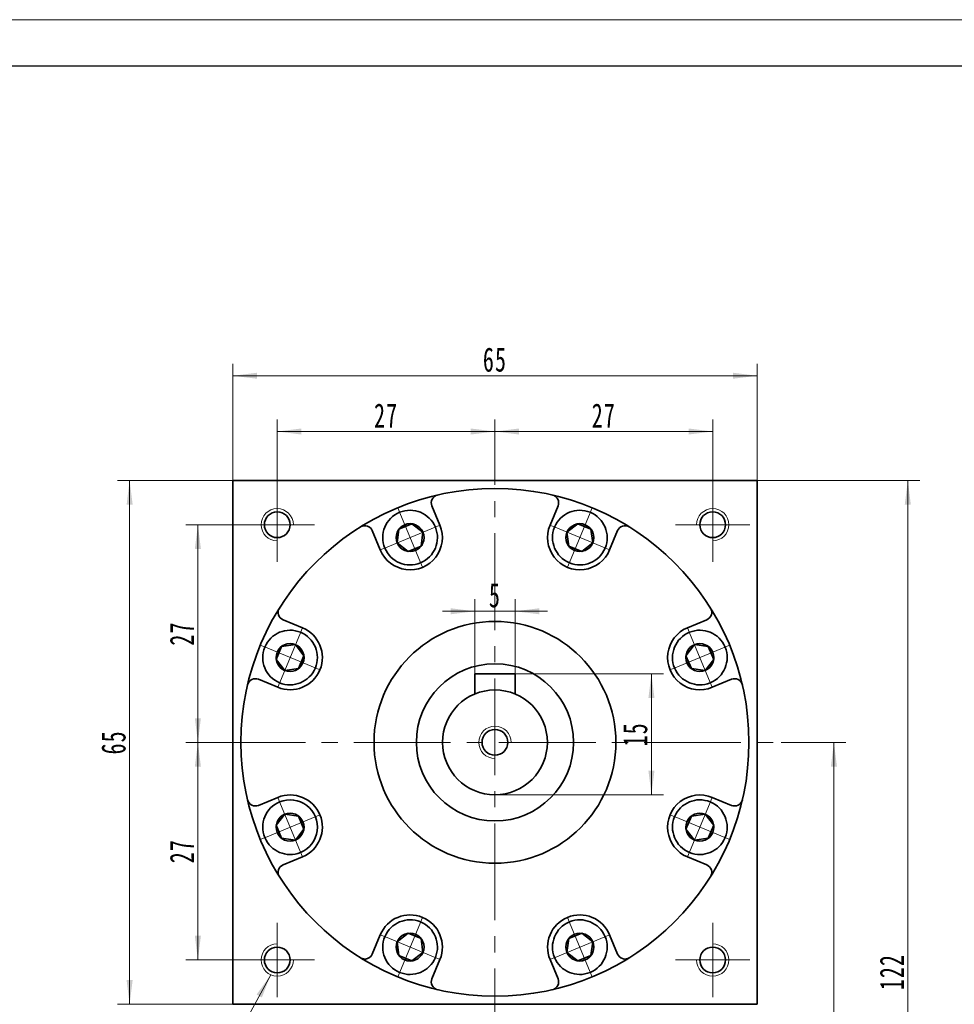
# Model space of a CAD drawing. Header units: millimetres. Extents: x -35 to 448, y -8 to 334.
# Tile 4 of 4: x 216 to 332, y 211 to 334. Entities that reach past the tile are written whole.
import ezdxf

# ---------------------------------------------------------------- set-up
doc = ezdxf.new("R2010")
doc.units = ezdxf.units.MM
doc.set_wipeout_variables(frame=1)
doc.linetypes.add('点画线', pattern=[18, 12, -2, 2, -2])
doc.layers.get('0').update_dxf_attribs({"lineweight": 35})
for name, color, linetype, lineweight in [('中心线层', 1, '点画线', 18), ('图框_外框线', 7, 'Continuous', 18), ('尺寸线层', 3, 'Continuous', 18), ('粗实线层', 7, 'Continuous', 35)]:
    doc.layers.add(name, color=color, linetype=linetype, lineweight=lineweight)
doc.styles.add('标准', font='txt', dxfattribs={"width": 0.667})
doc.dimstyles.new('a4-1-1', dxfattribs={"dimtxt": 3, "dimasz": 3, "dimexe": 1.5, "dimexo": 0, "dimgap": 0.5, "dimtad": 1, "dimdec": 3, "dimdsep": 46, "dimtxsty": '标准', "dimblk": '_CAXARROW', "dimcen": 0, "dimdle": 4, "dimazin": 2, "dimtfac": 0.707107, "dimtdec": 3, "dimtix": 1, "dimtmove": 2, "dimatfit": 3, "dimfxl": 1, "dimfrac": 2, "dimtolj": 1, "dimtzin": 0, "dimarcsym": 1})

# ---------------------------------------------------------------- blocks, each defined once
blk = doc.blocks.new('*X16')
at = {"layer": '尺寸线层', "linetype": 'Continuous', "transparency": 16777216}
for points in [[(248.36, 282.49), (251.36, 282.86), (251.36, 282.11)], [(275.36, 282.49), (272.36, 282.86), (272.36, 282.11)]]:
    blk.add_hatch(color=0, dxfattribs=at).paths.add_polyline_path(points, flags=0)
at = {"layer": '尺寸线层', "color": 0, "linetype": 'Continuous', "transparency": 16777216}
for p, q in [((248.36, 275.52), (248.36, 283.99)), ((275.36, 279.19), (275.36, 283.99)), ((248.36, 282.49), (275.36, 282.49))]:
    blk.add_line(p, q, dxfattribs=at)
at = {"layer": '尺寸线层', "color": 0, "transparency": 16777216, "insert": (261.86, 284.47), "char_height": 3, "width": 6, "attachment_point": 5, "line_spacing_factor": 1.15057, "style": '标准'}
blk.add_mtext('\\T1.1;27', dxfattribs=at)
blk = doc.blocks.new('_CAXARROW')
blk.add_hatch(color=0).paths.add_polyline_path([(0, 0), (-1, 0.125), (-1, -0.125)], flags=0)
blk = doc.blocks.new('*X17')
at = {"layer": '尺寸线层', "linetype": 'Continuous', "transparency": 16777216}
for points in [[(275.36, 282.49), (278.36, 282.86), (278.36, 282.11)], [(302.36, 282.49), (299.36, 282.86), (299.36, 282.11)]]:
    blk.add_hatch(color=0, dxfattribs=at).paths.add_polyline_path(points, flags=0)
at = {"layer": '尺寸线层', "color": 0, "linetype": 'Continuous', "transparency": 16777216}
for p, q in [((275.36, 279.19), (275.36, 283.99)), ((302.36, 275.52), (302.36, 283.99)), ((275.36, 282.49), (302.36, 282.49))]:
    blk.add_line(p, q, dxfattribs=at)
at = {"layer": '尺寸线层', "color": 0, "transparency": 16777216, "insert": (288.86, 284.47), "char_height": 3, "width": 6, "attachment_point": 5, "line_spacing_factor": 1.15057, "style": '标准'}
blk.add_mtext('\\T1.1;27', dxfattribs=at)
blk = doc.blocks.new('*X18')
at = {"layer": '尺寸线层', "linetype": 'Continuous', "transparency": 16777216}
for points in [[(238.52, 270.92), (238.89, 267.92), (238.14, 267.92)], [(238.52, 243.92), (238.89, 246.92), (238.14, 246.92)]]:
    blk.add_hatch(color=0, dxfattribs=at).paths.add_polyline_path(points, flags=0)
at = {"layer": '尺寸线层', "color": 0, "linetype": 'Continuous', "transparency": 16777216}
for p, q in [((243.76, 270.92), (237.02, 270.92)), ((238.52, 270.92), (238.52, 243.92)), ((239.86, 243.92), (237.02, 243.92))]:
    blk.add_line(p, q, dxfattribs=at)
at = {"layer": '尺寸线层', "color": 0, "transparency": 16777216, "insert": (236.53, 257.42), "char_height": 3, "width": 6, "attachment_point": 5, "rotation": 90, "line_spacing_factor": 1.15057, "style": '标准'}
blk.add_mtext('\\T1.1;27', dxfattribs=at)
blk = doc.blocks.new('*X19')
at = {"layer": '尺寸线层', "linetype": 'Continuous', "transparency": 16777216}
for points in [[(238.52, 243.92), (238.89, 240.92), (238.14, 240.92)], [(238.52, 216.92), (238.89, 219.92), (238.14, 219.92)]]:
    blk.add_hatch(color=0, dxfattribs=at).paths.add_polyline_path(points, flags=0)
at = {"layer": '尺寸线层', "color": 0, "linetype": 'Continuous', "transparency": 16777216}
for p, q in [((239.86, 243.92), (237.02, 243.92)), ((238.52, 243.92), (238.52, 216.92)), ((243.76, 216.92), (237.02, 216.92))]:
    blk.add_line(p, q, dxfattribs=at)
at = {"layer": '尺寸线层', "color": 0, "transparency": 16777216, "insert": (236.53, 230.42), "char_height": 3, "width": 6, "attachment_point": 5, "rotation": 90, "line_spacing_factor": 1.15057, "style": '标准'}
blk.add_mtext('\\T1.1;27', dxfattribs=at)
blk = doc.blocks.new('*X20')
at = {"layer": '尺寸线层', "linetype": 'Continuous', "transparency": 16777216}
for points in [[(230.05, 276.42), (229.68, 273.42), (230.43, 273.42)], [(230.05, 211.42), (229.68, 214.42), (230.43, 214.42)]]:
    blk.add_hatch(color=0, dxfattribs=at).paths.add_polyline_path(points, flags=0)
at = {"layer": '尺寸线层', "color": 0, "linetype": 'Continuous', "transparency": 16777216}
for p, q in [((242.86, 276.42), (228.55, 276.42)), ((230.05, 211.42), (230.05, 276.42)), ((242.86, 211.42), (228.55, 211.42))]:
    blk.add_line(p, q, dxfattribs=at)
at = {"layer": '尺寸线层', "color": 0, "transparency": 16777216, "insert": (228.07, 243.92), "char_height": 3, "width": 6, "attachment_point": 5, "rotation": 90, "line_spacing_factor": 1.15057, "style": '标准'}
blk.add_mtext('\\T1.1;65', dxfattribs=at)
blk = doc.blocks.new('*X21')
at = {"layer": '尺寸线层', "linetype": 'Continuous', "transparency": 16777216}
for points in [[(242.86, 289.4), (245.86, 289.78), (245.86, 289.03)], [(307.86, 289.4), (304.86, 289.78), (304.86, 289.03)]]:
    blk.add_hatch(color=0, dxfattribs=at).paths.add_polyline_path(points, flags=0)
at = {"layer": '尺寸线层', "color": 0, "linetype": 'Continuous', "transparency": 16777216}
for p, q in [((242.86, 276.42), (242.86, 290.9)), ((307.86, 276.42), (307.86, 290.9)), ((242.86, 289.4), (307.86, 289.4))]:
    blk.add_line(p, q, dxfattribs=at)
at = {"layer": '尺寸线层', "color": 0, "transparency": 16777216, "insert": (275.36, 291.39), "char_height": 3, "width": 6, "attachment_point": 5, "line_spacing_factor": 1.15057, "style": '标准'}
blk.add_mtext('\\T1.1;65', dxfattribs=at)
blk = doc.blocks.new('*X22')
at = {"layer": '尺寸线层', "linetype": 'Continuous', "transparency": 16777216}
for points in [[(317.39, 243.92), (317.77, 240.92), (317.02, 240.92)], [(317.39, 154.42), (317.77, 157.42), (317.02, 157.42)]]:
    blk.add_hatch(color=0, dxfattribs=at).paths.add_polyline_path(points, flags=0)
at = {"layer": '尺寸线层', "color": 0, "linetype": 'Continuous', "transparency": 16777216}
for p, q in [((310.86, 243.92), (318.89, 243.92)), ((317.39, 243.92), (317.39, 154.42)), ((307.86, 154.42), (318.89, 154.42))]:
    blk.add_line(p, q, dxfattribs=at)
at = {"layer": '尺寸线层', "color": 0, "transparency": 16777216, "insert": (315.41, 199.17), "char_height": 3, "width": 10.9114, "attachment_point": 5, "rotation": 90, "line_spacing_factor": 1.15057, "style": '标准'}
blk.add_mtext('\\T1.1;89.5', dxfattribs=at)
blk = doc.blocks.new('*X23')
at = {"layer": '尺寸线层', "linetype": 'Continuous', "transparency": 16777216}
for points in [[(326.56, 276.42), (326.93, 273.42), (326.18, 273.42)], [(326.56, 154.42), (326.93, 157.42), (326.18, 157.42)]]:
    blk.add_hatch(color=0, dxfattribs=at).paths.add_polyline_path(points, flags=0)
at = {"layer": '尺寸线层', "color": 0, "linetype": 'Continuous', "transparency": 16777216}
for p, q in [((307.86, 276.42), (328.06, 276.42)), ((326.56, 276.42), (326.56, 154.42)), ((307.86, 154.42), (328.06, 154.42))]:
    blk.add_line(p, q, dxfattribs=at)
at = {"layer": '尺寸线层', "color": 0, "transparency": 16777216, "insert": (324.57, 215.42), "char_height": 3, "width": 7.8007, "attachment_point": 5, "rotation": 90, "line_spacing_factor": 1.15057, "style": '标准'}
blk.add_mtext('\\T1.1;122', dxfattribs=at)
blk = doc.blocks.new('*X24')
at = {"layer": '尺寸线层', "linetype": 'Continuous'}
blk.add_hatch(color=0, dxfattribs=at).paths.add_polyline_path([(13.51, 19.45), (12.42, 16.63), (11.76, 16.99)], flags=0)
at = {"layer": '尺寸线层', "color": 0, "linetype": 'Continuous'}
blk.add_line((13.51, 19.45), (3, 0), dxfattribs=at)
at = {"layer": '尺寸线层', "color": 0}
for p, q in [((0, 6.73), (-10.53, 6.73)), ((0, 0), (0, 6.73)), ((0, 0), (-10.53, 0)), ((3, 0), (0, 0))]:
    blk.add_line(p, q, dxfattribs=at)
at = {"layer": '尺寸线层', "color": 0, "insert": (-1.5, 0.6), "char_height": 3, "width": 17.068, "attachment_point": 9, "line_spacing_factor": 1.15057, "style": '标准'}
blk.add_mtext('\\T1.1;4-M4x8\\P5个面', dxfattribs=at)
blk = doc.blocks.new('*X25')
at = {"layer": '尺寸线层', "linetype": 'Continuous', "transparency": 16777216}
for points in [[(294.76, 252.42), (295.14, 249.42), (294.39, 249.42)], [(294.76, 237.42), (295.14, 240.42), (294.39, 240.42)]]:
    blk.add_hatch(color=0, dxfattribs=at).paths.add_polyline_path(points, flags=0)
at = {"layer": '尺寸线层', "color": 0, "linetype": 'Continuous', "transparency": 16777216}
for p, q in [((277.86, 252.42), (296.26, 252.42)), ((294.76, 252.42), (294.76, 237.42)), ((275.36, 237.42), (296.26, 237.42))]:
    blk.add_line(p, q, dxfattribs=at)
at = {"layer": '尺寸线层', "color": 0, "transparency": 16777216, "insert": (292.77, 244.92), "char_height": 3, "width": 6, "attachment_point": 5, "rotation": 90, "line_spacing_factor": 1.15057, "style": '标准'}
blk.add_mtext('\\T1.1;15', dxfattribs=at)
blk = doc.blocks.new('*X26')
at = {"layer": '尺寸线层', "linetype": 'Continuous', "transparency": 16777216}
for points in [[(272.86, 260.18), (269.86, 259.81), (269.86, 260.56)], [(277.86, 260.18), (280.86, 259.81), (280.86, 260.56)]]:
    blk.add_hatch(color=0, dxfattribs=at).paths.add_polyline_path(points, flags=0)
at = {"layer": '尺寸线层', "color": 0, "linetype": 'Continuous', "transparency": 16777216}
for p, q in [((272.86, 252.42), (272.86, 261.68)), ((277.86, 252.42), (277.86, 261.68)), ((281.86, 260.18), (268.86, 260.18))]:
    blk.add_line(p, q, dxfattribs=at)
at = {"layer": '尺寸线层', "color": 0, "transparency": 16777216, "insert": (275.36, 262.15), "char_height": 3, "width": 6, "attachment_point": 5, "line_spacing_factor": 1.15057, "style": '标准'}
blk.add_mtext('\\T1.1;5', dxfattribs=at)
blk = doc.blocks.new('*X27')
at = {"layer": '中心线层', "linetype": '点画线', "lineweight": 18}
for p, q in [((0, -3.89), (0, 3.89)), ((-3.89, 0), (3.89, 0))]:
    blk.add_line(p, q, dxfattribs=at)
at = {"layer": '粗实线层'}
for p, q in [((-1.73, 0), (-0.87, 1.5)), ((-0.87, 1.5), (0.87, 1.5)), ((1.73, 0), (0.87, 1.5)), ((1.73, 0), (0.87, 1.5)), ((-1.73, 0), (-0.87, -1.5)), ((1.73, 0), (0.87, -1.5)), ((-0.87, -1.5), (0.87, -1.5))]:
    blk.add_line(p, q, dxfattribs=at)
blk.add_circle((0, 0), 1.73, dxfattribs=at)
for start, end in [(0, 180), (180, 360)]:
    blk.add_arc((0, 0), 3.39, start, end, dxfattribs=at)

msp = doc.modelspace()

# ---------------------------------------------------------------- linework, layer by layer
at = {"layer": '中心线层'}
for p, q in [((275.359, 149.8596), (275.359, 279.194)), ((248.359, 266.3217), (248.359, 275.5217)), ((302.359, 275.5217), (302.359, 266.3217)), ((243.759, 270.9217), (252.959, 270.9217)), ((297.759, 270.9217), (306.959, 270.9217)), ((239.859, 243.9217), (310.859, 243.9217)), ((248.359, 212.3217), (248.359, 221.5217)), ((302.359, 221.5217), (302.359, 212.3217)), ((252.959, 216.9217), (243.759, 216.9217)), ((306.959, 216.9217), (297.759, 216.9217))]:
    msp.add_line(p, q, dxfattribs=at)
at = {"layer": '粗实线层'}
for p, q in [((242.859, 276.4217), (307.859, 276.4217)), ((242.859, 211.4217), (242.859, 276.4217)), ((307.859, 211.4217), (307.859, 276.4217)), ((268.5307, 270.8592), (267.5406, 273.2496)), ((282.1873, 270.8592), (283.1774, 273.2496)), ((261.1397, 267.7977), (260.1495, 270.1881)), ((289.5783, 267.7977), (290.5684, 270.1881)), ((251.483, 258.1411), (249.0926, 259.1312)), ((299.2349, 258.1411), (301.6254, 259.1312)), ((248.4216, 250.75), (246.0311, 251.7402)), ((277.859, 252.4217), (272.859, 252.4217)), ((272.859, 252.4217), (272.859, 249.9217)), ((277.859, 252.4217), (277.859, 249.9217)), ((302.2964, 250.75), (304.6868, 251.7402)), ((248.4216, 237.0935), (246.0311, 236.1033)), ((302.2964, 237.0935), (304.6868, 236.1033)), ((251.483, 229.7024), (249.0926, 228.7123)), ((299.2349, 229.7024), (301.6254, 228.7123)), ((261.1397, 220.0458), (260.1495, 217.6554)), ((289.5783, 220.0458), (290.5684, 217.6554)), ((268.5307, 216.9843), (267.5406, 214.5939)), ((282.1873, 216.9843), (283.1774, 214.5939)), ((242.859, 211.4217), (307.859, 211.4217))]:
    msp.add_line(p, q, dxfattribs=at)
for centre, radius in [((275.359, 243.9217), 31.5), ((248.359, 270.9217), 1.6), ((302.359, 270.9217), 1.6), ((275.359, 243.9217), 15), ((275.359, 243.9217), 9.75), ((275.359, 243.9217), 6.5), ((275.359, 243.9217), 1.6), ((248.359, 216.9217), 1.6), ((302.359, 216.9217), 1.6)]:
    msp.add_circle(centre, radius, dxfattribs=at)
for centre, radius, start, end in [((268.4644, 273.6323), 1, 103.064537, 202.500054), ((282.2535, 273.6323), 1, 337.499946, 76.935463), ((259.2257, 269.8054), 1, 22.499946, 121.935463), ((264.8352, 269.3284), 4, 202.5, 22.5), ((285.8828, 269.3284), 4, 157.5, 337.5), ((291.4923, 269.8054), 1, 58.064537, 157.500054), ((249.4753, 260.0551), 1, 148.064537, 247.500054), ((301.2427, 260.0551), 1, 292.499946, 31.935463), ((249.9523, 254.4455), 4, 247.5, 67.5), ((300.7657, 254.4455), 4, 112.5, 292.5), ((245.6485, 250.8163), 1, 67.499946, 166.935463), ((305.0695, 250.8163), 1, 13.064537, 112.500054), ((249.9523, 233.3979), 4, 292.5, 112.5), ((300.7657, 233.3979), 4, 67.5, 247.5), ((245.6485, 237.0272), 1, 193.064537, 292.500054), ((305.0695, 237.0272), 1, 247.499946, 346.935463), ((249.4753, 227.7884), 1, 112.499946, 211.935463), ((301.2427, 227.7884), 1, 328.064537, 67.500054), ((264.8352, 218.5151), 4, 337.5, 157.5), ((285.8828, 218.5151), 4, 22.5, 202.5), ((259.2257, 218.038), 1, 238.064537, 337.500054), ((291.4923, 218.038), 1, 202.499946, 301.935463), ((268.4644, 214.2112), 1, 157.499946, 256.935463), ((282.2535, 214.2112), 1, 283.064537, 22.500054)]:
    msp.add_arc(centre, radius, start, end, dxfattribs=at)
at = {"layer": '粗实线层', "lineweight": 18}
for centre, start, end in [((248.359, 270.9217), 0, 270), ((302.359, 270.9217), 270, 180), ((275.359, 243.9217), 0, 270), ((248.359, 216.9217), 90, 360), ((302.359, 216.9217), 180, 90)]:
    msp.add_arc(centre, 2, start, end, dxfattribs=at)

# ---------------------------------------------------------------- block references
at = {"layer": '尺寸线层'}
msp.add_blockref('*X24', (234.0367, 195.6404), dxfattribs=at)

# ---------------------------------------------------------------- dimensions: what is measured, and where the dimension line sits
for base, p1, p2, picture, middle in [((307.859, 289.4038), (242.859, 276.4217), (307.859, 276.4217), '*X21', (275.359, 291.3871)), ((275.359, 282.486), (248.359, 275.5217), (275.359, 279.194), '*X16', (261.859, 284.4692)), ((302.359, 282.486), (275.359, 279.194), (302.359, 275.5217), '*X17', (288.859, 284.4692)), ((272.859, 260.1824), (277.859, 252.4217), (272.859, 252.4217), '*X26', (275.359, 262.1488))]:
    dim = msp.add_linear_dim(base=base, p1=p1, p2=p2, dimstyle='a4-1-1', override={"dimsah": 1, "dimtfill": 1, "dimtzin": 0}, dxfattribs=at)
    dim.commit()
    dim.dimension.update_dxf_attribs({"geometry": picture, "text_midpoint": middle})
for base, p1, p2, angle, picture, middle in [((230.0515, 276.4217), (242.859, 211.4217), (242.859, 276.4217), 90, '*X20', (228.0683, 243.9217)), ((326.5568, 154.4217), (307.859, 276.4217), (307.859, 154.4217), 270, '*X23', (324.5652, 215.4217)), ((238.5159, 243.9217), (243.759, 270.9217), (239.859, 243.9217), 270, '*X18', (236.5326, 257.4217)), ((294.7636, 237.4217), (277.859, 252.4217), (275.359, 237.4217), 270, '*X25', (292.772, 244.9217)), ((238.5159, 216.9217), (239.859, 243.9217), (243.759, 216.9217), 270, '*X19', (236.5326, 230.4217)), ((317.3919, 154.4217), (310.859, 243.9217), (307.859, 154.4217), 270, '*X22', (315.4086, 199.1717))]:
    dim = msp.add_linear_dim(base=base, p1=p1, p2=p2, angle=angle, dimstyle='a4-1-1', override={"dimsah": 1, "dimtfill": 1, "dimtzin": 0}, dxfattribs=at)
    dim.commit()
    dim.dimension.update_dxf_attribs({"geometry": picture, "text_midpoint": middle})

# ---------------------------------------------------------------- next in the draw order: wipeouts: each hides what was drawn before it
for points in [[(267.9671, 270.6257), (267.959, 270.6451), (267.9508, 270.6645), (267.9424, 270.6838), (267.934, 270.7031), (267.9254, 270.7223), (267.9166, 270.7415), (267.9078, 270.7606), (267.8989, 270.7796), (267.8898, 270.7986), (267.8806, 270.8176), (267.8713, 270.8365), (267.8619, 270.8553), (267.8523, 270.8741), (267.8427, 270.8928), (267.8329, 270.9114), (267.823, 270.93), (267.813, 270.9485), (267.8029, 270.967), (267.7927, 270.9854), (267.7823, 271.0037), (267.7719, 271.022), (267.7613, 271.0402), (267.7506, 271.0583), (267.7398, 271.0764), (267.7289, 271.0944), (267.7179, 271.1123), (267.7067, 271.1302), (267.6955, 271.148), (267.6841, 271.1657), (267.6727, 271.1834), (267.6727, 271.1834), (267.5841, 271.3123), (267.4896, 271.437), (267.3895, 271.5572), (267.284, 271.6727), (267.1732, 271.7832), (267.0575, 271.8884), (266.937, 271.9882), (266.8121, 272.0823), (266.6829, 272.1706), (266.5498, 272.2528), (266.4131, 272.3288), (266.273, 272.3984), (266.1298, 272.4615), (265.9839, 272.5179), (265.8356, 272.5675), (265.6851, 272.6102), (265.5328, 272.6459), (265.379, 272.6745), (265.224, 272.6961), (265.0682, 272.7104), (264.912, 272.7176), (264.7555, 272.7175), (264.5993, 272.7102), (264.4435, 272.6957), (264.2886, 272.6741), (264.1348, 272.6453), (263.9825, 272.6094), (263.8321, 272.5666), (263.6838, 272.5169), (263.5379, 272.4604), (263.5379, 272.4604), (263.3948, 272.3972), (263.2547, 272.3275), (263.1181, 272.2514), (262.9851, 272.169), (262.856, 272.0807), (262.7311, 271.9864), (262.6107, 271.8865), (262.4951, 271.7812), (262.3844, 271.6706), (262.279, 271.5551), (262.179, 271.4348), (262.0846, 271.31), (261.9961, 271.181), (261.9137, 271.048), (261.8375, 270.9114), (261.7676, 270.7714), (261.7043, 270.6284), (261.6477, 270.4826), (261.5979, 270.3343), (261.5549, 270.1839), (261.5189, 270.0316), (261.49, 269.8779), (261.4682, 269.723), (261.4536, 269.5672), (261.4462, 269.411), (261.446, 269.2545), (261.453, 269.0982), (261.4672, 268.9425), (261.4886, 268.7875), (261.5171, 268.6337), (261.5171, 268.6337), (261.5215, 268.6131), (261.526, 268.5925), (261.5307, 268.572), (261.5354, 268.5515), (261.5403, 268.531), (261.5453, 268.5106), (261.5505, 268.4901), (261.5557, 268.4698), (261.5611, 268.4494), (261.5667, 268.4291), (261.5723, 268.4088), (261.5781, 268.3886), (261.584, 268.3684), (261.59, 268.3482), (261.5962, 268.3281), (261.6024, 268.308), (261.6088, 268.2879), (261.6153, 268.2679), (261.622, 268.2479), (261.6288, 268.228), (261.6357, 268.2081), (261.6427, 268.1883), (261.6498, 268.1685), (261.6571, 268.1487), (261.6645, 268.129), (261.672, 268.1093), (261.6796, 268.0897), (261.6874, 268.0701), (261.6952, 268.0506), (261.7032, 268.0311), (261.7032, 268.0311), (261.7754, 267.869), (261.856, 267.7109), (261.9447, 267.5572), (262.0414, 267.4083), (262.1457, 267.2647), (262.2574, 267.1268), (262.3762, 266.9949), (262.5017, 266.8694), (262.6336, 266.7506), (262.7715, 266.639), (262.9151, 266.5346), (263.0639, 266.438), (263.2176, 266.3492), (263.3758, 266.2687), (263.5379, 266.1965), (263.7036, 266.1329), (263.8724, 266.078), (264.0438, 266.0321), (264.2174, 265.9952), (264.3927, 265.9674), (264.5692, 265.9489), (264.7465, 265.9396), (264.9239, 265.9396), (265.1012, 265.9489), (265.2777, 265.9674), (265.453, 265.9952), (265.6266, 266.0321), (265.798, 266.078), (265.9668, 266.1329), (266.1325, 266.1965), (266.1325, 266.1965), (266.2946, 266.2687), (266.4528, 266.3492), (266.6065, 266.438), (266.7553, 266.5346), (266.8989, 266.639), (267.0368, 266.7506), (267.1687, 266.8694), (267.2942, 266.9949), (267.413, 267.1268), (267.5247, 267.2647), (267.629, 267.4083), (267.7256, 267.5572), (267.8144, 267.7109), (267.895, 267.869), (267.9671, 268.0311), (268.0307, 268.1968), (268.0856, 268.3656), (268.1315, 268.537), (268.1684, 268.7106), (268.1962, 268.8859), (268.2147, 269.0624), (268.224, 269.2397), (268.224, 269.4172), (268.2147, 269.5944), (268.1962, 269.7709), (268.1684, 269.9462), (268.1315, 270.1198), (268.0856, 270.2912), (268.0307, 270.46)], [(289.0147, 268.0311), (289.0227, 268.0506), (289.0306, 268.0701), (289.0384, 268.0897), (289.046, 268.1093), (289.0535, 268.129), (289.0609, 268.1487), (289.0681, 268.1685), (289.0753, 268.1883), (289.0823, 268.2081), (289.0892, 268.228), (289.096, 268.2479), (289.1026, 268.2679), (289.1091, 268.2879), (289.1155, 268.308), (289.1218, 268.3281), (289.128, 268.3482), (289.134, 268.3684), (289.1399, 268.3886), (289.1457, 268.4088), (289.1513, 268.4291), (289.1568, 268.4494), (289.1622, 268.4698), (289.1675, 268.4901), (289.1726, 268.5106), (289.1777, 268.531), (289.1825, 268.5515), (289.1873, 268.572), (289.1919, 268.5925), (289.1964, 268.6131), (289.2008, 268.6337), (289.2008, 268.6337), (289.2293, 268.7875), (289.2507, 268.9425), (289.265, 269.0982), (289.272, 269.2545), (289.2718, 269.411), (289.2644, 269.5672), (289.2497, 269.723), (289.228, 269.8779), (289.199, 270.0316), (289.1631, 270.1839), (289.1201, 270.3343), (289.0703, 270.4826), (289.0136, 270.6284), (288.9503, 270.7714), (288.8805, 270.9114), (288.8043, 271.048), (288.7218, 271.181), (288.6333, 271.31), (288.539, 271.4348), (288.439, 271.5551), (288.3336, 271.6706), (288.2229, 271.7812), (288.1072, 271.8865), (287.9869, 271.9864), (287.862, 272.0807), (287.7329, 272.169), (287.5999, 272.2514), (287.4632, 272.3275), (287.3232, 272.3972), (287.1801, 272.4604), (287.1801, 272.4604), (287.0342, 272.5169), (286.8859, 272.5666), (286.7354, 272.6094), (286.5832, 272.6453), (286.4294, 272.6741), (286.2745, 272.6957), (286.1187, 272.7102), (285.9624, 272.7175), (285.806, 272.7176), (285.6497, 272.7104), (285.494, 272.6961), (285.339, 272.6745), (285.1852, 272.6459), (285.0329, 272.6102), (284.8824, 272.5675), (284.7341, 272.5179), (284.5881, 272.4615), (284.445, 272.3984), (284.3049, 272.3288), (284.1681, 272.2528), (284.0351, 272.1706), (283.9059, 272.0823), (283.781, 271.9882), (283.6605, 271.8884), (283.5448, 271.7832), (283.434, 271.6727), (283.3285, 271.5572), (283.2284, 271.437), (283.1339, 271.3123), (283.0453, 271.1834), (283.0453, 271.1834), (283.0338, 271.1657), (283.0225, 271.148), (283.0112, 271.1302), (283.0001, 271.1123), (282.9891, 271.0944), (282.9782, 271.0764), (282.9674, 271.0583), (282.9567, 271.0402), (282.9461, 271.022), (282.9357, 271.0037), (282.9253, 270.9854), (282.9151, 270.967), (282.905, 270.9485), (282.895, 270.93), (282.8851, 270.9114), (282.8753, 270.8928), (282.8656, 270.8741), (282.8561, 270.8553), (282.8467, 270.8365), (282.8374, 270.8176), (282.8282, 270.7986), (282.8191, 270.7796), (282.8102, 270.7606), (282.8013, 270.7415), (282.7926, 270.7223), (282.784, 270.7031), (282.7755, 270.6838), (282.7672, 270.6645), (282.7589, 270.6451), (282.7508, 270.6257), (282.7508, 270.6257), (282.6872, 270.46), (282.6324, 270.2912), (282.5864, 270.1198), (282.5495, 269.9462), (282.5218, 269.7709), (282.5032, 269.5944), (282.4939, 269.4172), (282.4939, 269.2397), (282.5032, 269.0624), (282.5218, 268.8859), (282.5495, 268.7106), (282.5864, 268.537), (282.6324, 268.3656), (282.6872, 268.1968), (282.7508, 268.0311), (282.823, 267.869), (282.9036, 267.7109), (282.9923, 267.5572), (283.089, 267.4083), (283.1933, 267.2647), (283.305, 267.1268), (283.4238, 266.9949), (283.5493, 266.8694), (283.6812, 266.7506), (283.8191, 266.639), (283.9627, 266.5346), (284.1115, 266.438), (284.2652, 266.3492), (284.4233, 266.2687), (284.5855, 266.1965), (284.5855, 266.1965), (284.7512, 266.1329), (284.92, 266.078), (285.0914, 266.0321), (285.265, 265.9952), (285.4403, 265.9674), (285.6168, 265.9489), (285.794, 265.9396), (285.9715, 265.9396), (286.1488, 265.9489), (286.3253, 265.9674), (286.5006, 265.9952), (286.6742, 266.0321), (286.8456, 266.078), (287.0144, 266.1329), (287.1801, 266.1965), (287.3422, 266.2687), (287.5004, 266.3492), (287.6541, 266.438), (287.8029, 266.5346), (287.9465, 266.639), (288.0844, 266.7506), (288.2163, 266.8694), (288.3418, 266.9949), (288.4606, 267.1268), (288.5722, 267.2647), (288.6766, 267.4083), (288.7732, 267.5572), (288.862, 267.7109), (288.9425, 267.869)], [(251.2496, 257.5775), (251.2301, 257.5855), (251.2106, 257.5934), (251.191, 257.6011), (251.1714, 257.6087), (251.1517, 257.6162), (251.132, 257.6236), (251.1123, 257.6309), (251.0925, 257.638), (251.0726, 257.6451), (251.0527, 257.652), (251.0328, 257.6587), (251.0128, 257.6654), (250.9928, 257.6719), (250.9728, 257.6783), (250.9527, 257.6846), (250.9325, 257.6907), (250.9124, 257.6967), (250.8921, 257.7026), (250.8719, 257.7084), (250.8516, 257.7141), (250.8313, 257.7196), (250.811, 257.725), (250.7906, 257.7303), (250.7702, 257.7354), (250.7497, 257.7404), (250.7292, 257.7453), (250.7087, 257.7501), (250.6882, 257.7547), (250.6676, 257.7592), (250.647, 257.7636), (250.647, 257.7636), (250.4932, 257.7921), (250.3383, 257.8135), (250.1825, 257.8277), (250.0262, 257.8347), (249.8698, 257.8345), (249.7135, 257.8271), (249.5578, 257.8125), (249.4029, 257.7907), (249.2491, 257.7618), (249.0969, 257.7258), (248.9464, 257.6829), (248.7982, 257.633), (248.6523, 257.5764), (248.5093, 257.5131), (248.3693, 257.4432), (248.2327, 257.367), (248.0998, 257.2846), (247.9708, 257.1961), (247.846, 257.1017), (247.7257, 257.0017), (247.6101, 256.8963), (247.4995, 256.7856), (247.3942, 256.67), (247.2943, 256.5496), (247.2001, 256.4247), (247.1117, 256.2957), (247.0294, 256.1626), (246.9533, 256.026), (246.8835, 255.8859), (246.8203, 255.7428), (246.8203, 255.7428), (246.7638, 255.597), (246.7141, 255.4486), (246.6713, 255.2982), (246.6354, 255.1459), (246.6067, 254.9921), (246.585, 254.8372), (246.5705, 254.6815), (246.5632, 254.5252), (246.5632, 254.3688), (246.5703, 254.2125), (246.5847, 254.0567), (246.6062, 253.9018), (246.6348, 253.748), (246.6706, 253.5957), (246.7133, 253.4452), (246.7629, 253.2968), (246.8192, 253.1509), (246.8823, 253.0077), (246.9519, 252.8676), (247.0279, 252.7309), (247.1101, 252.5978), (247.1984, 252.4687), (247.2925, 252.3437), (247.3923, 252.2232), (247.4976, 252.1075), (247.608, 251.9968), (247.7235, 251.8912), (247.8437, 251.7911), (247.9684, 251.6967), (248.0973, 251.6081), (248.0973, 251.6081), (248.115, 251.5966), (248.1327, 251.5852), (248.1505, 251.574), (248.1684, 251.5629), (248.1863, 251.5518), (248.2043, 251.5409), (248.2224, 251.5301), (248.2405, 251.5194), (248.2587, 251.5089), (248.277, 251.4984), (248.2953, 251.4881), (248.3137, 251.4778), (248.3322, 251.4677), (248.3507, 251.4577), (248.3693, 251.4478), (248.388, 251.4381), (248.4067, 251.4284), (248.4254, 251.4189), (248.4443, 251.4094), (248.4631, 251.4001), (248.4821, 251.3909), (248.5011, 251.3819), (248.5201, 251.3729), (248.5392, 251.3641), (248.5584, 251.3554), (248.5776, 251.3468), (248.5969, 251.3383), (248.6162, 251.3299), (248.6356, 251.3217), (248.655, 251.3136), (248.655, 251.3136), (248.8207, 251.25), (248.9895, 251.1951), (249.1609, 251.1492), (249.3345, 251.1123), (249.5098, 251.0845), (249.6863, 251.066), (249.8636, 251.0567), (250.041, 251.0567), (250.2183, 251.066), (250.3948, 251.0845), (250.5701, 251.1123), (250.7437, 251.1492), (250.9151, 251.1951), (251.0839, 251.25), (251.2496, 251.3136), (251.4117, 251.3858), (251.5699, 251.4663), (251.7236, 251.5551), (251.8724, 251.6517), (252.016, 251.7561), (252.1539, 251.8678), (252.2858, 251.9865), (252.4113, 252.112), (252.5301, 252.2439), (252.6418, 252.3818), (252.7461, 252.5254), (252.8428, 252.6743), (252.9315, 252.828), (253.0121, 252.9861), (253.0843, 253.1482), (253.0843, 253.1482), (253.1479, 253.3139), (253.2027, 253.4827), (253.2486, 253.6542), (253.2855, 253.8278), (253.3133, 254.003), (253.3319, 254.1796), (253.3411, 254.3568), (253.3411, 254.5343), (253.3319, 254.7115), (253.3133, 254.888), (253.2855, 255.0633), (253.2486, 255.2369), (253.2027, 255.4083), (253.1479, 255.5771), (253.0843, 255.7428), (253.0121, 255.905), (252.9315, 256.0631), (252.8428, 256.2168), (252.7461, 256.3656), (252.6418, 256.5092), (252.5301, 256.6472), (252.4113, 256.7791), (252.2858, 256.9046), (252.1539, 257.0233), (252.016, 257.135), (251.8724, 257.2393), (251.7236, 257.336), (251.5699, 257.4247), (251.4117, 257.5053)], [(302.063, 251.3136), (302.0824, 251.3217), (302.1018, 251.3299), (302.1211, 251.3383), (302.1404, 251.3468), (302.1596, 251.3554), (302.1787, 251.3641), (302.1978, 251.3729), (302.2169, 251.3819), (302.2359, 251.3909), (302.2548, 251.4001), (302.2737, 251.4094), (302.2925, 251.4189), (302.3113, 251.4284), (302.33, 251.4381), (302.3487, 251.4478), (302.3672, 251.4577), (302.3858, 251.4677), (302.4042, 251.4778), (302.4226, 251.4881), (302.441, 251.4984), (302.4592, 251.5089), (302.4774, 251.5194), (302.4956, 251.5301), (302.5136, 251.5409), (302.5316, 251.5518), (302.5496, 251.5629), (302.5674, 251.574), (302.5852, 251.5852), (302.603, 251.5966), (302.6206, 251.6081), (302.6206, 251.6081), (302.7496, 251.6967), (302.8743, 251.7911), (302.9945, 251.8912), (303.1099, 251.9968), (303.2204, 252.1075), (303.3257, 252.2232), (303.4255, 252.3437), (303.5196, 252.4687), (303.6079, 252.5978), (303.6901, 252.7309), (303.7661, 252.8676), (303.8357, 253.0077), (303.8987, 253.1509), (303.9551, 253.2968), (304.0047, 253.4452), (304.0474, 253.5957), (304.0831, 253.748), (304.1118, 253.9018), (304.1333, 254.0567), (304.1477, 254.2125), (304.1548, 254.3688), (304.1547, 254.5252), (304.1475, 254.6815), (304.133, 254.8372), (304.1113, 254.9921), (304.0825, 255.1459), (304.0467, 255.2982), (304.0039, 255.4486), (303.9541, 255.597), (303.8976, 255.7428), (303.8976, 255.7428), (303.8344, 255.8859), (303.7647, 256.026), (303.6886, 256.1626), (303.6063, 256.2957), (303.5179, 256.4247), (303.4237, 256.5496), (303.3238, 256.67), (303.2184, 256.7856), (303.1079, 256.8963), (302.9923, 257.0017), (302.872, 257.1017), (302.7472, 257.1961), (302.6182, 257.2846), (302.4853, 257.367), (302.3487, 257.4432), (302.2087, 257.5131), (302.0656, 257.5764), (301.9198, 257.633), (301.7715, 257.6829), (301.6211, 257.7258), (301.4689, 257.7618), (301.3151, 257.7907), (301.1602, 257.8125), (301.0045, 257.8271), (300.8482, 257.8345), (300.6918, 257.8347), (300.5355, 257.8277), (300.3797, 257.8135), (300.2247, 257.7921), (300.0709, 257.7636), (300.0709, 257.7636), (300.0503, 257.7592), (300.0298, 257.7547), (300.0092, 257.7501), (299.9887, 257.7453), (299.9683, 257.7404), (299.9478, 257.7354), (299.9274, 257.7303), (299.907, 257.725), (299.8867, 257.7196), (299.8664, 257.7141), (299.8461, 257.7084), (299.8258, 257.7026), (299.8056, 257.6967), (299.7855, 257.6907), (299.7653, 257.6846), (299.7452, 257.6783), (299.7252, 257.6719), (299.7052, 257.6654), (299.6852, 257.6587), (299.6652, 257.652), (299.6454, 257.6451), (299.6255, 257.638), (299.6057, 257.6309), (299.5859, 257.6236), (299.5662, 257.6162), (299.5466, 257.6087), (299.5269, 257.6011), (299.5074, 257.5934), (299.4879, 257.5855), (299.4684, 257.5775), (299.4684, 257.5775), (299.3062, 257.5053), (299.1481, 257.4247), (298.9944, 257.336), (298.8456, 257.2393), (298.702, 257.135), (298.564, 257.0233), (298.4322, 256.9046), (298.3067, 256.7791), (298.1879, 256.6472), (298.0762, 256.5092), (297.9719, 256.3656), (297.8752, 256.2168), (297.7865, 256.0631), (297.7059, 255.905), (297.6337, 255.7428), (297.5701, 255.5771), (297.5153, 255.4083), (297.4693, 255.2369), (297.4324, 255.0633), (297.4047, 254.888), (297.3861, 254.7115), (297.3768, 254.5343), (297.3768, 254.3568), (297.3861, 254.1796), (297.4047, 254.003), (297.4324, 253.8278), (297.4693, 253.6542), (297.5153, 253.4827), (297.5701, 253.3139), (297.6337, 253.1482), (297.6337, 253.1482), (297.7059, 252.9861), (297.7865, 252.828), (297.8752, 252.6743), (297.9719, 252.5254), (298.0762, 252.3818), (298.1879, 252.2439), (298.3067, 252.112), (298.4322, 251.9865), (298.564, 251.8678), (298.702, 251.7561), (298.8456, 251.6517), (298.9944, 251.5551), (299.1481, 251.4663), (299.3062, 251.3858), (299.4684, 251.3136), (299.6341, 251.25), (299.8029, 251.1951), (299.9743, 251.1492), (300.1479, 251.1123), (300.3232, 251.0845), (300.4997, 251.066), (300.6769, 251.0567), (300.8544, 251.0567), (301.0317, 251.066), (301.2082, 251.0845), (301.3835, 251.1123), (301.5571, 251.1492), (301.7285, 251.1951), (301.8973, 251.25)], [(248.655, 236.5299), (248.6356, 236.5218), (248.6162, 236.5135), (248.5969, 236.5052), (248.5776, 236.4967), (248.5584, 236.4881), (248.5392, 236.4794), (248.5201, 236.4706), (248.5011, 236.4616), (248.4821, 236.4525), (248.4631, 236.4433), (248.4443, 236.434), (248.4254, 236.4246), (248.4067, 236.4151), (248.388, 236.4054), (248.3693, 236.3957), (248.3507, 236.3858), (248.3322, 236.3758), (248.3137, 236.3656), (248.2953, 236.3554), (248.277, 236.3451), (248.2587, 236.3346), (248.2405, 236.324), (248.2224, 236.3133), (248.2043, 236.3025), (248.1863, 236.2916), (248.1684, 236.2806), (248.1505, 236.2695), (248.1327, 236.2582), (248.115, 236.2469), (248.0973, 236.2354), (248.0973, 236.2354), (247.9684, 236.1468), (247.8437, 236.0524), (247.7235, 235.9523), (247.608, 235.8467), (247.4976, 235.736), (247.3923, 235.6202), (247.2925, 235.4998), (247.1984, 235.3748), (247.1101, 235.2457), (247.0279, 235.1126), (246.9519, 234.9758), (246.8823, 234.8357), (246.8192, 234.6926), (246.7629, 234.5467), (246.7133, 234.3983), (246.6706, 234.2478), (246.6348, 234.0955), (246.6062, 233.9417), (246.5847, 233.7868), (246.5703, 233.631), (246.5632, 233.4747), (246.5632, 233.3183), (246.5705, 233.162), (246.585, 233.0063), (246.6067, 232.8513), (246.6354, 232.6976), (246.6713, 232.5453), (246.7141, 232.3948), (246.7638, 232.2465), (246.8203, 232.1006), (246.8203, 232.1006), (246.8835, 231.9575), (246.9533, 231.8175), (247.0294, 231.6808), (247.1117, 231.5478), (247.2001, 231.4187), (247.2943, 231.2939), (247.3942, 231.1735), (247.4995, 231.0578), (247.6101, 230.9472), (247.7257, 230.8417), (247.846, 230.7417), (247.9708, 230.6474), (248.0998, 230.5589), (248.2327, 230.4765), (248.3693, 230.4002), (248.5093, 230.3304), (248.6523, 230.2671), (248.7982, 230.2105), (248.9464, 230.1606), (249.0969, 230.1176), (249.2491, 230.0817), (249.4029, 230.0528), (249.5578, 230.031), (249.7135, 230.0164), (249.8698, 230.0089), (250.0262, 230.0087), (250.1825, 230.0158), (250.3383, 230.03), (250.4932, 230.0514), (250.647, 230.0799), (250.647, 230.0799), (250.6676, 230.0843), (250.6882, 230.0888), (250.7087, 230.0934), (250.7292, 230.0982), (250.7497, 230.1031), (250.7702, 230.1081), (250.7906, 230.1132), (250.811, 230.1185), (250.8313, 230.1239), (250.8516, 230.1294), (250.8719, 230.1351), (250.8921, 230.1408), (250.9124, 230.1467), (250.9325, 230.1528), (250.9527, 230.1589), (250.9728, 230.1652), (250.9928, 230.1716), (251.0128, 230.1781), (251.0328, 230.1847), (251.0527, 230.1915), (251.0726, 230.1984), (251.0925, 230.2054), (251.1123, 230.2126), (251.132, 230.2198), (251.1517, 230.2272), (251.1714, 230.2347), (251.191, 230.2424), (251.2106, 230.2501), (251.2301, 230.258), (251.2496, 230.266), (251.2496, 230.266), (251.4117, 230.3382), (251.5699, 230.4188), (251.7236, 230.5075), (251.8724, 230.6042), (252.016, 230.7085), (252.1539, 230.8202), (252.2858, 230.9389), (252.4113, 231.0644), (252.5301, 231.1963), (252.6418, 231.3342), (252.7461, 231.4778), (252.8428, 231.6267), (252.9315, 231.7804), (253.0121, 231.9385), (253.0843, 232.1006), (253.1479, 232.2663), (253.2027, 232.4351), (253.2486, 232.6066), (253.2855, 232.7802), (253.3133, 232.9555), (253.3319, 233.132), (253.3411, 233.3092), (253.3411, 233.4867), (253.3319, 233.6639), (253.3133, 233.8404), (253.2855, 234.0157), (253.2486, 234.1893), (253.2027, 234.3608), (253.1479, 234.5295), (253.0843, 234.6952), (253.0843, 234.6952), (253.0121, 234.8574), (252.9315, 235.0155), (252.8428, 235.1692), (252.7461, 235.3181), (252.6418, 235.4616), (252.5301, 235.5996), (252.4113, 235.7315), (252.2858, 235.857), (252.1539, 235.9757), (252.016, 236.0874), (251.8724, 236.1917), (251.7236, 236.2884), (251.5699, 236.3771), (251.4117, 236.4577), (251.2496, 236.5299), (251.0839, 236.5935), (250.9151, 236.6483), (250.7437, 236.6943), (250.5701, 236.7312), (250.3948, 236.7589), (250.2183, 236.7775), (250.041, 236.7868), (249.8636, 236.7868), (249.6863, 236.7775), (249.5098, 236.7589), (249.3345, 236.7312), (249.1609, 236.6943), (248.9895, 236.6483), (248.8207, 236.5935)], [(299.4684, 230.266), (299.4879, 230.258), (299.5074, 230.2501), (299.5269, 230.2424), (299.5466, 230.2347), (299.5662, 230.2272), (299.5859, 230.2198), (299.6057, 230.2126), (299.6255, 230.2054), (299.6454, 230.1984), (299.6652, 230.1915), (299.6852, 230.1847), (299.7052, 230.1781), (299.7252, 230.1716), (299.7452, 230.1652), (299.7653, 230.1589), (299.7855, 230.1528), (299.8056, 230.1467), (299.8258, 230.1408), (299.8461, 230.1351), (299.8664, 230.1294), (299.8867, 230.1239), (299.907, 230.1185), (299.9274, 230.1132), (299.9478, 230.1081), (299.9683, 230.1031), (299.9887, 230.0982), (300.0092, 230.0934), (300.0298, 230.0888), (300.0503, 230.0843), (300.0709, 230.0799), (300.0709, 230.0799), (300.2247, 230.0514), (300.3797, 230.03), (300.5355, 230.0158), (300.6918, 230.0087), (300.8482, 230.0089), (301.0045, 230.0164), (301.1602, 230.031), (301.3151, 230.0528), (301.4689, 230.0817), (301.6211, 230.1176), (301.7715, 230.1606), (301.9198, 230.2105), (302.0656, 230.2671), (302.2087, 230.3304), (302.3487, 230.4002), (302.4853, 230.4765), (302.6182, 230.5589), (302.7472, 230.6474), (302.872, 230.7417), (302.9923, 230.8417), (303.1079, 230.9472), (303.2184, 231.0578), (303.3238, 231.1735), (303.4237, 231.2939), (303.5179, 231.4187), (303.6063, 231.5478), (303.6886, 231.6808), (303.7647, 231.8175), (303.8344, 231.9575), (303.8976, 232.1006), (303.8976, 232.1006), (303.9541, 232.2465), (304.0039, 232.3948), (304.0467, 232.5453), (304.0825, 232.6976), (304.1113, 232.8513), (304.133, 233.0063), (304.1475, 233.162), (304.1547, 233.3183), (304.1548, 233.4747), (304.1477, 233.631), (304.1333, 233.7868), (304.1118, 233.9417), (304.0831, 234.0955), (304.0474, 234.2478), (304.0047, 234.3983), (303.9551, 234.5467), (303.8987, 234.6926), (303.8357, 234.8357), (303.7661, 234.9758), (303.6901, 235.1126), (303.6079, 235.2457), (303.5196, 235.3748), (303.4255, 235.4998), (303.3257, 235.6202), (303.2204, 235.736), (303.1099, 235.8467), (302.9945, 235.9523), (302.8743, 236.0524), (302.7496, 236.1468), (302.6206, 236.2354), (302.6206, 236.2354), (302.603, 236.2469), (302.5852, 236.2582), (302.5674, 236.2695), (302.5496, 236.2806), (302.5316, 236.2916), (302.5136, 236.3025), (302.4956, 236.3133), (302.4774, 236.324), (302.4592, 236.3346), (302.441, 236.3451), (302.4226, 236.3554), (302.4042, 236.3656), (302.3858, 236.3758), (302.3672, 236.3858), (302.3487, 236.3957), (302.33, 236.4054), (302.3113, 236.4151), (302.2925, 236.4246), (302.2737, 236.434), (302.2548, 236.4433), (302.2359, 236.4525), (302.2169, 236.4616), (302.1978, 236.4706), (302.1787, 236.4794), (302.1596, 236.4881), (302.1404, 236.4967), (302.1211, 236.5052), (302.1018, 236.5135), (302.0824, 236.5218), (302.063, 236.5299), (302.063, 236.5299), (301.8973, 236.5935), (301.7285, 236.6483), (301.5571, 236.6943), (301.3835, 236.7312), (301.2082, 236.7589), (301.0317, 236.7775), (300.8544, 236.7868), (300.6769, 236.7868), (300.4997, 236.7775), (300.3232, 236.7589), (300.1479, 236.7312), (299.9743, 236.6943), (299.8029, 236.6483), (299.6341, 236.5935), (299.4684, 236.5299), (299.3062, 236.4577), (299.1481, 236.3771), (298.9944, 236.2884), (298.8456, 236.1917), (298.702, 236.0874), (298.564, 235.9757), (298.4322, 235.857), (298.3067, 235.7315), (298.1879, 235.5996), (298.0762, 235.4616), (297.9719, 235.3181), (297.8752, 235.1692), (297.7865, 235.0155), (297.7059, 234.8574), (297.6337, 234.6952), (297.6337, 234.6952), (297.5701, 234.5295), (297.5153, 234.3608), (297.4693, 234.1893), (297.4324, 234.0157), (297.4047, 233.8404), (297.3861, 233.6639), (297.3768, 233.4867), (297.3768, 233.3092), (297.3861, 233.132), (297.4047, 232.9555), (297.4324, 232.7802), (297.4693, 232.6066), (297.5153, 232.4351), (297.5701, 232.2663), (297.6337, 232.1006), (297.7059, 231.9385), (297.7865, 231.7804), (297.8752, 231.6267), (297.9719, 231.4778), (298.0762, 231.3342), (298.1879, 231.1963), (298.3067, 231.0644), (298.4322, 230.9389), (298.564, 230.8202), (298.702, 230.7085), (298.8456, 230.6042), (298.9944, 230.5075), (299.1481, 230.4188), (299.3062, 230.3382)], [(261.7032, 219.8123), (261.6952, 219.7929), (261.6874, 219.7734), (261.6796, 219.7538), (261.672, 219.7342), (261.6645, 219.7145), (261.6571, 219.6948), (261.6498, 219.675), (261.6427, 219.6552), (261.6357, 219.6354), (261.6288, 219.6155), (261.622, 219.5955), (261.6153, 219.5756), (261.6088, 219.5556), (261.6024, 219.5355), (261.5962, 219.5154), (261.59, 219.4953), (261.584, 219.4751), (261.5781, 219.4549), (261.5723, 219.4347), (261.5667, 219.4144), (261.5611, 219.3941), (261.5557, 219.3737), (261.5505, 219.3533), (261.5453, 219.3329), (261.5403, 219.3125), (261.5354, 219.292), (261.5307, 219.2715), (261.526, 219.251), (261.5215, 219.2304), (261.5171, 219.2098), (261.5171, 219.2098), (261.4886, 219.056), (261.4672, 218.901), (261.453, 218.7452), (261.446, 218.589), (261.4462, 218.4325), (261.4536, 218.2763), (261.4682, 218.1205), (261.49, 217.9656), (261.5189, 217.8119), (261.5549, 217.6596), (261.5979, 217.5092), (261.6477, 217.3609), (261.7043, 217.2151), (261.7676, 217.072), (261.8375, 216.9321), (261.9137, 216.7955), (261.9961, 216.6625), (262.0846, 216.5335), (262.179, 216.4087), (262.279, 216.2884), (262.3844, 216.1729), (262.4951, 216.0623), (262.6107, 215.9569), (262.7311, 215.8571), (262.856, 215.7628), (262.9851, 215.6744), (263.1181, 215.5921), (263.2547, 215.516), (263.3948, 215.4463), (263.5379, 215.3831), (263.5379, 215.3831), (263.6838, 215.3266), (263.8321, 215.2769), (263.9825, 215.234), (264.1348, 215.1982), (264.2886, 215.1694), (264.4435, 215.1478), (264.5993, 215.1333), (264.7555, 215.126), (264.912, 215.1259), (265.0682, 215.1331), (265.224, 215.1474), (265.379, 215.1689), (265.5328, 215.1976), (265.6851, 215.2333), (265.8356, 215.276), (265.9839, 215.3256), (266.1298, 215.382), (266.273, 215.4451), (266.4131, 215.5147), (266.5498, 215.5906), (266.6829, 215.6729), (266.8121, 215.7611), (266.937, 215.8553), (267.0575, 215.9551), (267.1732, 216.0603), (267.284, 216.1708), (267.3895, 216.2863), (267.4896, 216.4065), (267.5841, 216.5312), (267.6727, 216.6601), (267.6727, 216.6601), (267.6841, 216.6778), (267.6955, 216.6955), (267.7067, 216.7133), (267.7179, 216.7311), (267.7289, 216.7491), (267.7398, 216.7671), (267.7506, 216.7852), (267.7613, 216.8033), (267.7719, 216.8215), (267.7823, 216.8398), (267.7927, 216.8581), (267.8029, 216.8765), (267.813, 216.895), (267.823, 216.9135), (267.8329, 216.9321), (267.8427, 216.9507), (267.8523, 216.9694), (267.8619, 216.9882), (267.8713, 217.007), (267.8806, 217.0259), (267.8898, 217.0448), (267.8989, 217.0638), (267.9078, 217.0829), (267.9166, 217.102), (267.9254, 217.1211), (267.934, 217.1404), (267.9424, 217.1596), (267.9508, 217.179), (267.959, 217.1983), (267.9671, 217.2178), (267.9671, 217.2178), (268.0307, 217.3834), (268.0856, 217.5522), (268.1315, 217.7237), (268.1684, 217.8973), (268.1962, 218.0726), (268.2147, 218.2491), (268.224, 218.4263), (268.224, 218.6038), (268.2147, 218.781), (268.1962, 218.9575), (268.1684, 219.1328), (268.1315, 219.3064), (268.0856, 219.4779), (268.0307, 219.6467), (267.9671, 219.8123), (267.895, 219.9745), (267.8144, 220.1326), (267.7256, 220.2863), (267.629, 220.4352), (267.5247, 220.5788), (267.413, 220.7167), (267.2942, 220.8486), (267.1687, 220.9741), (267.0368, 221.0928), (266.8989, 221.2045), (266.7553, 221.3088), (266.6065, 221.4055), (266.4528, 221.4942), (266.2946, 221.5748), (266.1325, 221.647), (266.1325, 221.647), (265.9668, 221.7106), (265.798, 221.7654), (265.6266, 221.8114), (265.453, 221.8483), (265.2777, 221.876), (265.1012, 221.8946), (264.9239, 221.9039), (264.7465, 221.9039), (264.5692, 221.8946), (264.3927, 221.876), (264.2174, 221.8483), (264.0438, 221.8114), (263.8724, 221.7654), (263.7036, 221.7106), (263.5379, 221.647), (263.3758, 221.5748), (263.2176, 221.4942), (263.0639, 221.4055), (262.9151, 221.3088), (262.7715, 221.2045), (262.6336, 221.0928), (262.5017, 220.9741), (262.3762, 220.8486), (262.2574, 220.7167), (262.1457, 220.5788), (262.0414, 220.4352), (261.9447, 220.2863), (261.856, 220.1326), (261.7754, 219.9745)], [(282.7508, 217.2178), (282.7589, 217.1983), (282.7672, 217.179), (282.7755, 217.1596), (282.784, 217.1404), (282.7926, 217.1211), (282.8013, 217.102), (282.8102, 217.0829), (282.8191, 217.0638), (282.8282, 217.0448), (282.8374, 217.0259), (282.8467, 217.007), (282.8561, 216.9882), (282.8656, 216.9694), (282.8753, 216.9507), (282.8851, 216.9321), (282.895, 216.9135), (282.905, 216.895), (282.9151, 216.8765), (282.9253, 216.8581), (282.9357, 216.8398), (282.9461, 216.8215), (282.9567, 216.8033), (282.9674, 216.7852), (282.9782, 216.7671), (282.9891, 216.7491), (283.0001, 216.7311), (283.0112, 216.7133), (283.0225, 216.6955), (283.0338, 216.6778), (283.0453, 216.6601), (283.0453, 216.6601), (283.1339, 216.5312), (283.2284, 216.4065), (283.3285, 216.2863), (283.434, 216.1708), (283.5448, 216.0603), (283.6605, 215.9551), (283.781, 215.8553), (283.9059, 215.7611), (284.0351, 215.6729), (284.1681, 215.5906), (284.3049, 215.5147), (284.445, 215.4451), (284.5881, 215.382), (284.7341, 215.3256), (284.8824, 215.276), (285.0329, 215.2333), (285.1852, 215.1976), (285.339, 215.1689), (285.494, 215.1474), (285.6497, 215.1331), (285.806, 215.1259), (285.9624, 215.126), (286.1187, 215.1333), (286.2745, 215.1478), (286.4294, 215.1694), (286.5832, 215.1982), (286.7354, 215.234), (286.8859, 215.2769), (287.0342, 215.3266), (287.1801, 215.3831), (287.1801, 215.3831), (287.3232, 215.4463), (287.4632, 215.516), (287.5999, 215.5921), (287.7329, 215.6744), (287.862, 215.7628), (287.9869, 215.8571), (288.1072, 215.9569), (288.2229, 216.0623), (288.3336, 216.1729), (288.439, 216.2884), (288.539, 216.4087), (288.6333, 216.5335), (288.7218, 216.6625), (288.8043, 216.7955), (288.8805, 216.9321), (288.9503, 217.072), (289.0136, 217.2151), (289.0703, 217.3609), (289.1201, 217.5092), (289.1631, 217.6596), (289.199, 217.8119), (289.228, 217.9656), (289.2497, 218.1205), (289.2644, 218.2763), (289.2718, 218.4325), (289.272, 218.589), (289.265, 218.7452), (289.2507, 218.901), (289.2293, 219.056), (289.2008, 219.2098), (289.2008, 219.2098), (289.1964, 219.2304), (289.1919, 219.251), (289.1873, 219.2715), (289.1825, 219.292), (289.1777, 219.3125), (289.1726, 219.3329), (289.1675, 219.3533), (289.1622, 219.3737), (289.1568, 219.3941), (289.1513, 219.4144), (289.1457, 219.4347), (289.1399, 219.4549), (289.134, 219.4751), (289.128, 219.4953), (289.1218, 219.5154), (289.1155, 219.5355), (289.1091, 219.5556), (289.1026, 219.5756), (289.096, 219.5955), (289.0892, 219.6155), (289.0823, 219.6354), (289.0753, 219.6552), (289.0681, 219.675), (289.0609, 219.6948), (289.0535, 219.7145), (289.046, 219.7342), (289.0384, 219.7538), (289.0306, 219.7734), (289.0227, 219.7929), (289.0147, 219.8123), (289.0147, 219.8123), (288.9425, 219.9745), (288.862, 220.1326), (288.7732, 220.2863), (288.6766, 220.4352), (288.5722, 220.5788), (288.4606, 220.7167), (288.3418, 220.8486), (288.2163, 220.9741), (288.0844, 221.0928), (287.9465, 221.2045), (287.8029, 221.3088), (287.6541, 221.4055), (287.5004, 221.4942), (287.3422, 221.5748), (287.1801, 221.647), (287.0144, 221.7106), (286.8456, 221.7654), (286.6742, 221.8114), (286.5006, 221.8483), (286.3253, 221.876), (286.1488, 221.8946), (285.9715, 221.9039), (285.794, 221.9039), (285.6168, 221.8946), (285.4403, 221.876), (285.265, 221.8483), (285.0914, 221.8114), (284.92, 221.7654), (284.7512, 221.7106), (284.5855, 221.647), (284.5855, 221.647), (284.4233, 221.5748), (284.2652, 221.4942), (284.1115, 221.4055), (283.9627, 221.3088), (283.8191, 221.2045), (283.6812, 221.0928), (283.5493, 220.9741), (283.4238, 220.8486), (283.305, 220.7167), (283.1933, 220.5788), (283.089, 220.4352), (282.9923, 220.2863), (282.9036, 220.1326), (282.823, 219.9745), (282.7508, 219.8123), (282.6872, 219.6467), (282.6324, 219.4779), (282.5864, 219.3064), (282.5495, 219.1328), (282.5218, 218.9575), (282.5032, 218.781), (282.4939, 218.6038), (282.4939, 218.4263), (282.5032, 218.2491), (282.5218, 218.0726), (282.5495, 217.8973), (282.5864, 217.7237), (282.6324, 217.5522), (282.6872, 217.3834)]]:
    msp.add_wipeout(points).dxf.layer = '粗实线层'

# ---------------------------------------------------------------- next in the draw order: linework, layer by layer
at = {"layer": '图框_外框线', "color": 3}
msp.add_lwpolyline([(-35.2545, -8.309), (448.2236, -8.309), (448.2236, 333.5791), (-35.2545, 333.5791)], close=True, dxfattribs=at)
at = {"layer": '图框_外框线', "color": 3, "lineweight": 25}
msp.add_lwpolyline([(-6.476, -2.5533), (442.4679, -2.5533), (442.4679, 327.8234), (-6.476, 327.8234)], close=True, dxfattribs=at)

# ---------------------------------------------------------------- next in the draw order: block references
at = {"layer": '粗实线层'}
for p, rotation in [((264.8352, 269.3284), 22.5), ((285.8828, 269.3284), 337.5000000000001), ((249.9523, 254.4455), 67.50000000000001), ((300.7657, 254.4455), 292.5000000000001), ((249.9523, 233.3979), 112.5), ((300.7657, 233.3979), 247.5000000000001), ((264.8352, 218.5151), 157.5000000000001), ((285.8828, 218.5151), 202.5)]:
    msp.add_blockref('*X27', p, dxfattribs=dict(at, rotation=rotation))

doc.saveas('drawing.dxf')
